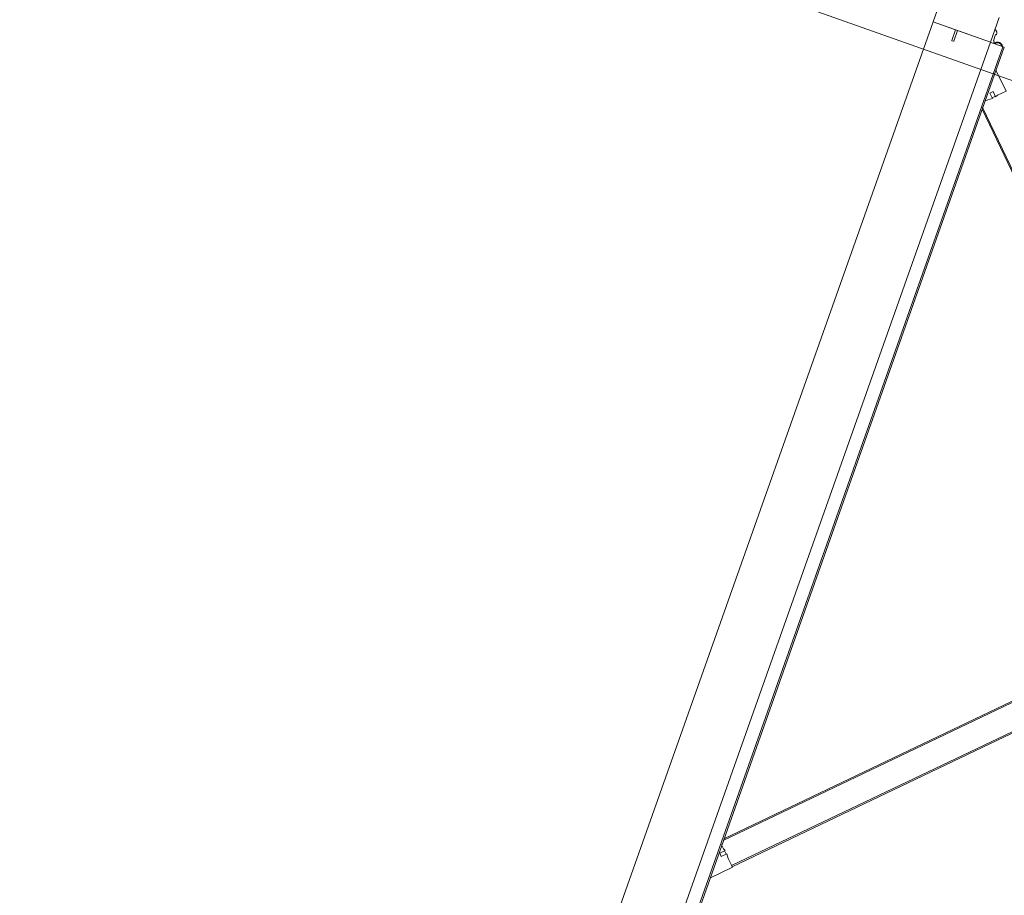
# Model space of a CAD drawing. Header units: millimetres. Extents: x 1512 to 2105, y 794 to 1149.
# Tile 198 of 256: x 1792.9 to 1794.54, y 1087.04 to 1088.5. Entities that reach past the tile are written whole.
import ezdxf

# ---------------------------------------------------------------- set-up
doc = ezdxf.new("R2010")
doc.units = ezdxf.units.MM
doc.layers.add('A-DOOR', color=31, linetype='Continuous', lineweight=9)
doc.layers.add('G-ANNO-SYMB', color=111, linetype='Continuous', lineweight=9)

# ---------------------------------------------------------------- blocks, each defined once
blk = doc.blocks.new('5-panel_Bi-fold_external_door_10806 - Type 1-V7-اول')
at = {"layer": 'A-DOOR'}
for p, q in [((-1.4775, 0.6905), (-0.8912, 0.1042)), ((-1.4789, 0.6891), (-0.8926, 0.1027)), ((-1.51, 0.658), (-0.9275, 0.0755)), ((-1.6432, 0.6565), (-2.2239, 0.0757)), ((-1.6417, 0.655), (-2.2211, 0.0757)), ((-1.5114, 0.6566), (-0.9303, 0.0755)), ((-2.2627, 0.1034), (-2.2904, 0.0757)), ((-2.2516, 0.0922), (-2.2627, 0.1034)), ((-0.8905, 0.1049), (-0.902, 0.0933)), ((-0.8912, 0.1042), (-0.8926, 0.1027)), ((-0.861, 0.0755), (-0.8905, 0.1049)), ((-2.2551, 0.083), (-2.248, 0.0901)), ((-2.2509, 0.0788), (-2.2551, 0.083)), ((-2.248, 0.0901), (-2.2516, 0.0922)), ((-2.2435, 0.0861), (-2.2509, 0.0788)), ((-2.2445, 0.0851), (-2.2488, 0.0894)), ((-2.2389, 0.0796), (-2.2435, 0.0861)), ((-0.9126, 0.0842), (-0.9147, 0.0807)), ((-0.9055, 0.0771), (-0.9126, 0.0842)), ((-0.9076, 0.0877), (-0.9118, 0.0835)), ((-0.902, 0.0933), (-0.9086, 0.0887)), ((-0.9086, 0.0887), (-0.9012, 0.0814)), ((2.581, 0.0759), (-2.331, 0.0759)), ((-2.331, 0.0755), (-2.331, 0.0759)), ((-2.331, 0.0743), (-2.331, 0.0755)), ((-2.331, 0.0737), (-2.331, 0.0743)), ((2.581, 0.0737), (-2.331, 0.0737)), ((-2.331, 0.0693), (-2.331, 0.0737)), ((-2.331, 0.0538), (-2.331, 0.0693)), ((-2.2351, 0.0757), (-2.2389, 0.0796)), ((-0.9147, 0.0807), (-0.9199, 0.0755)), ((-0.9012, 0.0814), (-0.9055, 0.0771)), ((-2.331, 0.0516), (-2.375, 0.0516)), ((-2.3461, 0.0569), (-2.3469, 0.0569)), ((-2.3461, 0.0569), (-2.3469, 0.0569)), ((-2.3461, 0.0553), (-2.3461, 0.0569)), ((-2.3461, 0.0553), (-2.3461, 0.0569)), ((-2.335, 0.0553), (-2.3461, 0.0553)), ((-2.331, 0.0569), (-2.335, 0.0569)), ((-2.335, 0.0569), (-2.335, 0.0553)), ((-2.3325, 0.0594), (-2.3325, 0.0569)), ((-2.3325, 0.0594), (-2.3325, 0.0569)), ((-2.3325, 0.0594), (-2.3325, 0.0569)), ((-2.3325, 0.0594), (-2.3325, 0.0569)), ((-2.331, 0.0516), (-2.331, 0.0538)), ((-2.331, -0.05), (-2.331, 0.0516)), ((-2.331, 0.0516), (2.581, 0.0516)), ((-2.331, -0.0065), (-2.331, 0.0516)), ((-2.3125, -0.0065), (-2.331, -0.0065)), ((-2.331, -0.05), (-2.331, -0.0102)), ((-2.331, -0.0102), (-2.3125, -0.0102)), ((-2.312, -0.0097), (-2.312, -0.007)), ((-2.375, -0.05), (-2.331, -0.05)), ((-2.331, -0.05), (2.581, -0.05))]:
    blk.add_line(p, q, dxfattribs=at)
at = {"layer": 'A-DOOR', "flags": 128}
blk.add_lwpolyline([(-2.3312, 0.0727), (-2.3315, 0.0725), (-2.3317, 0.0724), (-2.332, 0.0722), (-2.3323, 0.072), (-2.3325, 0.0718), (-2.3328, 0.0716), (-2.333, 0.0714), (-2.3332, 0.0712), (-2.3335, 0.0709), (-2.3337, 0.0707), (-2.3339, 0.0704), (-2.3341, 0.0702), (-2.3342, 0.0699), (-2.3344, 0.0696), (-2.3346, 0.0694), (-2.3347, 0.0691), (-2.3348, 0.0688), (-2.335, 0.0685), (-2.3351, 0.0682), (-2.3352, 0.0679), (-2.3352, 0.0676), (-2.3353, 0.0673), (-2.3354, 0.067), (-2.3354, 0.0666), (-2.3355, 0.0663), (-2.3355, 0.066), (-2.3355, 0.0657), (-2.3355, 0.0654), (-2.3355, 0.065), (-2.3355, 0.0647), (-2.3354, 0.0644), (-2.3354, 0.0641), (-2.3353, 0.0638), (-2.3352, 0.0635), (-2.3351, 0.0632), (-2.335, 0.0629), (-2.3349, 0.0626), (-2.3348, 0.0623), (-2.3346, 0.062), (-2.3345, 0.0617), (-2.3343, 0.0614), (-2.3342, 0.0612), (-2.334, 0.0609), (-2.3338, 0.0606), (-2.3336, 0.0604), (-2.3334, 0.0602), (-2.3331, 0.0599), (-2.3329, 0.0597), (-2.3327, 0.0595), (-2.3324, 0.0593), (-2.3322, 0.0591), (-2.3319, 0.0589), (-2.3316, 0.0587), (-2.3313, 0.0586), (-2.3311, 0.0584)], dxfattribs=at)
blk.add_lwpolyline([(-2.3312, 0.0727), (-2.3315, 0.0725), (-2.3317, 0.0724), (-2.332, 0.0722), (-2.3323, 0.072), (-2.3325, 0.0718), (-2.3328, 0.0716), (-2.333, 0.0714), (-2.3332, 0.0712), (-2.3335, 0.0709), (-2.3337, 0.0707), (-2.3339, 0.0704), (-2.3341, 0.0702), (-2.3342, 0.0699), (-2.3344, 0.0696), (-2.3346, 0.0694), (-2.3347, 0.0691), (-2.3348, 0.0688), (-2.335, 0.0685), (-2.3351, 0.0682), (-2.3352, 0.0679), (-2.3352, 0.0676), (-2.3353, 0.0673), (-2.3354, 0.067), (-2.3354, 0.0666), (-2.3355, 0.0663), (-2.3355, 0.066), (-2.3355, 0.0657), (-2.3355, 0.0654), (-2.3355, 0.065), (-2.3355, 0.0647), (-2.3354, 0.0644), (-2.3354, 0.0641), (-2.3353, 0.0638), (-2.3352, 0.0635), (-2.3351, 0.0632), (-2.335, 0.0629), (-2.3349, 0.0626), (-2.3348, 0.0623), (-2.3346, 0.062), (-2.3345, 0.0617), (-2.3343, 0.0614), (-2.3342, 0.0612), (-2.334, 0.0609), (-2.3338, 0.0606), (-2.3336, 0.0604), (-2.3334, 0.0602), (-2.3331, 0.0599), (-2.3329, 0.0597), (-2.3327, 0.0595), (-2.3324, 0.0593), (-2.3322, 0.0591), (-2.3319, 0.0589), (-2.3316, 0.0587), (-2.3313, 0.0586), (-2.3311, 0.0584)], dxfattribs=at)
blk.add_lwpolyline([(-2.3312, 0.0727), (-2.3315, 0.0725), (-2.3317, 0.0724), (-2.332, 0.0722), (-2.3323, 0.072), (-2.3325, 0.0718), (-2.3328, 0.0716), (-2.333, 0.0714), (-2.3332, 0.0712), (-2.3335, 0.0709), (-2.3337, 0.0707), (-2.3339, 0.0704), (-2.3341, 0.0702), (-2.3342, 0.0699), (-2.3344, 0.0696), (-2.3346, 0.0694), (-2.3347, 0.0691), (-2.3348, 0.0688), (-2.335, 0.0685), (-2.3351, 0.0682), (-2.3352, 0.0679), (-2.3352, 0.0676), (-2.3353, 0.0673), (-2.3354, 0.067), (-2.3354, 0.0666), (-2.3355, 0.0663), (-2.3355, 0.066), (-2.3355, 0.0657), (-2.3355, 0.0654), (-2.3355, 0.065), (-2.3355, 0.0647), (-2.3354, 0.0644), (-2.3354, 0.0641), (-2.3353, 0.0638), (-2.3352, 0.0635), (-2.3351, 0.0632), (-2.335, 0.0629), (-2.3349, 0.0626), (-2.3348, 0.0623), (-2.3346, 0.062), (-2.3345, 0.0617), (-2.3343, 0.0614), (-2.3342, 0.0612), (-2.334, 0.0609), (-2.3338, 0.0606), (-2.3336, 0.0604), (-2.3334, 0.0602), (-2.3331, 0.0599), (-2.3329, 0.0597), (-2.3327, 0.0595), (-2.3324, 0.0593), (-2.3322, 0.0591), (-2.3319, 0.0589), (-2.3316, 0.0587), (-2.3313, 0.0586), (-2.3311, 0.0584)], dxfattribs=at)
blk.add_lwpolyline([(-2.3312, 0.0727), (-2.3315, 0.0725), (-2.3317, 0.0724), (-2.332, 0.0722), (-2.3323, 0.072), (-2.3325, 0.0718), (-2.3328, 0.0716), (-2.333, 0.0714), (-2.3332, 0.0712), (-2.3335, 0.0709), (-2.3337, 0.0707), (-2.3339, 0.0704), (-2.3341, 0.0702), (-2.3342, 0.0699), (-2.3344, 0.0696), (-2.3346, 0.0694), (-2.3347, 0.0691), (-2.3348, 0.0688), (-2.335, 0.0685), (-2.3351, 0.0682), (-2.3352, 0.0679), (-2.3352, 0.0676), (-2.3353, 0.0673), (-2.3354, 0.067), (-2.3354, 0.0666), (-2.3355, 0.0663), (-2.3355, 0.066), (-2.3355, 0.0657), (-2.3355, 0.0654), (-2.3355, 0.065), (-2.3355, 0.0647), (-2.3354, 0.0644), (-2.3354, 0.0641), (-2.3353, 0.0638), (-2.3352, 0.0635), (-2.3351, 0.0632), (-2.335, 0.0629), (-2.3349, 0.0626), (-2.3348, 0.0623), (-2.3346, 0.062), (-2.3345, 0.0617), (-2.3343, 0.0614), (-2.3342, 0.0612), (-2.334, 0.0609), (-2.3338, 0.0606), (-2.3336, 0.0604), (-2.3334, 0.0602), (-2.3331, 0.0599), (-2.3329, 0.0597), (-2.3327, 0.0595), (-2.3324, 0.0593), (-2.3322, 0.0591), (-2.3319, 0.0589), (-2.3316, 0.0587), (-2.3313, 0.0586), (-2.3311, 0.0584)], dxfattribs=at)
blk.add_lwpolyline([(-2.3312, 0.0727), (-2.3315, 0.0725), (-2.3317, 0.0724), (-2.332, 0.0722), (-2.3323, 0.072), (-2.3325, 0.0718), (-2.3328, 0.0716), (-2.333, 0.0714), (-2.3332, 0.0712), (-2.3335, 0.0709), (-2.3337, 0.0707), (-2.3339, 0.0704), (-2.3341, 0.0702), (-2.3342, 0.0699), (-2.3344, 0.0696), (-2.3346, 0.0694), (-2.3347, 0.0691), (-2.3348, 0.0688), (-2.335, 0.0685), (-2.3351, 0.0682), (-2.3352, 0.0679), (-2.3352, 0.0676), (-2.3353, 0.0673), (-2.3354, 0.067), (-2.3354, 0.0666), (-2.3355, 0.0663), (-2.3355, 0.066), (-2.3355, 0.0657), (-2.3355, 0.0654), (-2.3355, 0.065), (-2.3355, 0.0647), (-2.3354, 0.0644), (-2.3354, 0.0641), (-2.3353, 0.0638), (-2.3352, 0.0635), (-2.3351, 0.0632), (-2.335, 0.0629), (-2.3349, 0.0626), (-2.3348, 0.0623), (-2.3346, 0.062), (-2.3345, 0.0617), (-2.3343, 0.0614), (-2.3342, 0.0612), (-2.334, 0.0609), (-2.3338, 0.0606), (-2.3336, 0.0604), (-2.3334, 0.0602), (-2.3331, 0.0599), (-2.3329, 0.0597), (-2.3327, 0.0595), (-2.3324, 0.0593), (-2.3322, 0.0591), (-2.3319, 0.0589), (-2.3316, 0.0587), (-2.3313, 0.0586), (-2.3311, 0.0584)], dxfattribs=at)
blk.add_lwpolyline([(-2.3312, 0.0727), (-2.3315, 0.0725), (-2.3317, 0.0724), (-2.332, 0.0722), (-2.3323, 0.072), (-2.3325, 0.0718), (-2.3328, 0.0716), (-2.333, 0.0714), (-2.3332, 0.0712), (-2.3335, 0.0709), (-2.3337, 0.0707), (-2.3339, 0.0704), (-2.3341, 0.0702), (-2.3342, 0.0699), (-2.3344, 0.0696), (-2.3346, 0.0694), (-2.3347, 0.0691), (-2.3348, 0.0688), (-2.335, 0.0685), (-2.3351, 0.0682), (-2.3352, 0.0679), (-2.3352, 0.0676), (-2.3353, 0.0673), (-2.3354, 0.067), (-2.3354, 0.0666), (-2.3355, 0.0663), (-2.3355, 0.066), (-2.3355, 0.0657), (-2.3355, 0.0654), (-2.3355, 0.065), (-2.3355, 0.0647), (-2.3354, 0.0644), (-2.3354, 0.0641), (-2.3353, 0.0638), (-2.3352, 0.0635), (-2.3351, 0.0632), (-2.335, 0.0629), (-2.3349, 0.0626), (-2.3348, 0.0623), (-2.3346, 0.062), (-2.3345, 0.0617), (-2.3343, 0.0614), (-2.3342, 0.0612), (-2.334, 0.0609), (-2.3338, 0.0606), (-2.3336, 0.0604), (-2.3334, 0.0602), (-2.3331, 0.0599), (-2.3329, 0.0597), (-2.3327, 0.0595), (-2.3324, 0.0593), (-2.3322, 0.0591), (-2.3319, 0.0589), (-2.3316, 0.0587), (-2.3313, 0.0586), (-2.3311, 0.0584)], dxfattribs=at)
blk.add_lwpolyline([(-2.3312, 0.0727), (-2.3315, 0.0725), (-2.3317, 0.0724), (-2.332, 0.0722), (-2.3323, 0.072), (-2.3325, 0.0718), (-2.3328, 0.0716), (-2.333, 0.0714), (-2.3332, 0.0712), (-2.3335, 0.0709), (-2.3337, 0.0707), (-2.3339, 0.0704), (-2.3341, 0.0702), (-2.3342, 0.0699), (-2.3344, 0.0696), (-2.3346, 0.0694), (-2.3347, 0.0691), (-2.3348, 0.0688), (-2.335, 0.0685), (-2.3351, 0.0682), (-2.3352, 0.0679), (-2.3352, 0.0676), (-2.3353, 0.0673), (-2.3354, 0.067), (-2.3354, 0.0666), (-2.3355, 0.0663), (-2.3355, 0.066), (-2.3355, 0.0657), (-2.3355, 0.0654), (-2.3355, 0.065), (-2.3355, 0.0647), (-2.3354, 0.0644), (-2.3354, 0.0641), (-2.3353, 0.0638), (-2.3352, 0.0635), (-2.3351, 0.0632), (-2.335, 0.0629), (-2.3349, 0.0626), (-2.3348, 0.0623), (-2.3346, 0.062), (-2.3345, 0.0617), (-2.3343, 0.0614), (-2.3342, 0.0612), (-2.334, 0.0609), (-2.3338, 0.0606), (-2.3336, 0.0604), (-2.3334, 0.0602), (-2.3331, 0.0599), (-2.3329, 0.0597), (-2.3327, 0.0595), (-2.3324, 0.0593), (-2.3322, 0.0591), (-2.3319, 0.0589), (-2.3316, 0.0587), (-2.3313, 0.0586), (-2.3311, 0.0584)], dxfattribs=at)
blk.add_lwpolyline([(-2.3312, 0.0727), (-2.3315, 0.0725), (-2.3317, 0.0724), (-2.332, 0.0722), (-2.3323, 0.072), (-2.3325, 0.0718), (-2.3328, 0.0716), (-2.333, 0.0714), (-2.3332, 0.0712), (-2.3335, 0.0709), (-2.3337, 0.0707), (-2.3339, 0.0704), (-2.3341, 0.0702), (-2.3342, 0.0699), (-2.3344, 0.0696), (-2.3346, 0.0694), (-2.3347, 0.0691), (-2.3348, 0.0688), (-2.335, 0.0685), (-2.3351, 0.0682), (-2.3352, 0.0679), (-2.3352, 0.0676), (-2.3353, 0.0673), (-2.3354, 0.067), (-2.3354, 0.0666), (-2.3355, 0.0663), (-2.3355, 0.066), (-2.3355, 0.0657), (-2.3355, 0.0654), (-2.3355, 0.065), (-2.3355, 0.0647), (-2.3354, 0.0644), (-2.3354, 0.0641), (-2.3353, 0.0638), (-2.3352, 0.0635), (-2.3351, 0.0632), (-2.335, 0.0629), (-2.3349, 0.0626), (-2.3348, 0.0623), (-2.3346, 0.062), (-2.3345, 0.0617), (-2.3343, 0.0614), (-2.3342, 0.0612), (-2.334, 0.0609), (-2.3338, 0.0606), (-2.3336, 0.0604), (-2.3334, 0.0602), (-2.3331, 0.0599), (-2.3329, 0.0597), (-2.3327, 0.0595), (-2.3324, 0.0593), (-2.3322, 0.0591), (-2.3319, 0.0589), (-2.3316, 0.0587), (-2.3313, 0.0586), (-2.3311, 0.0584)], dxfattribs=at)
at = {"layer": 'A-DOOR'}
for centre, radius, start, end in [((-2.3275, 0.0656), 0.007, 124.641, 235.359), ((-2.3469, 0.0499), 0.007, 90, 159.7478), ((-2.3469, 0.0499), 0.007, 90, 159.7478), ((-2.353, 0.0521), 0.0005, 159.7478, 270), ((-2.353, 0.0521), 0.0005, 159.7478, 270), ((-2.3275, 0.0656), 0.008, 231.3178, 244.0452), ((-2.3275, 0.0656), 0.008, 231.3178, 244.0452), ((-2.3275, 0.0656), 0.008, 231.3178, 244.0452), ((-2.3275, 0.0656), 0.008, 231.3178, 244.0452), ((-2.3125, -0.007), 0.0005, 0, 90), ((-2.3125, -0.0097), 0.0005, 270, 0)]:
    blk.add_arc(centre, radius, start, end, dxfattribs=at)

msp = doc.modelspace()

# ---------------------------------------------------------------- linework, layer by layer
at = {"layer": 'G-ANNO-SYMB', "color": 1}
msp.add_line((1774.1898, 1095.6089), (1814.7785, 1081.2398), dxfattribs=at)

# ---------------------------------------------------------------- block references
at = {"layer": 'A-DOOR', "rotation": 250.5050753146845}
msp.add_blockref('5-panel_Bi-fold_external_door_10806 - Type 1-V7-اول', (1793.6926, 1086.2827), dxfattribs=at)

doc.saveas('drawing.dxf')
